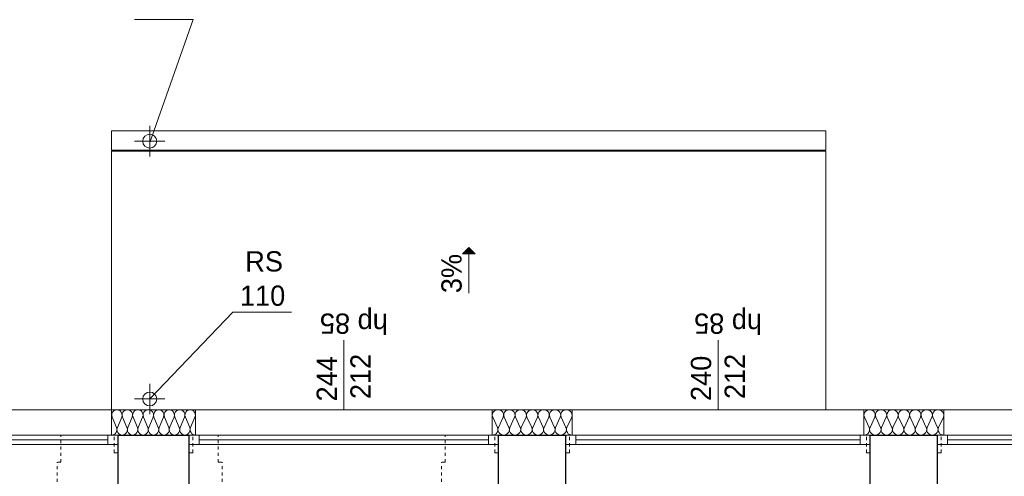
# Model space of a CAD drawing. Extents: x -220425 to -32551, y -64521 to 77206.
# Tile 50 of 59: x -179637 to -171876, y 42319 to 45924. Entities that reach past the tile are written whole.
import ezdxf

# ---------------------------------------------------------------- set-up
doc = ezdxf.new("R2010")
doc.units = 0
doc.header["$MEASUREMENT"] = 0
doc.linetypes.add('Hidden Line', pattern=[50, 25, -25])
for name, color, linetype, lineweight in [('ARCH dach_Nr_Pióra__46', 5, 'Continuous', 13), ('Arch rynny_Nr_Pióra__21', 7, 'Continuous', 9), ('Arch schody_Nr_Pióra__21', 7, 'Continuous', 9), ('arch spadki_Nr_Pióra__21', 7, 'Continuous', 9), ('Arch wyburzenia_Nr_Pióra__46', 5, 'Continuous', 13), ('INWENT.ŚCIANY_Nr_Pióra__1', 7, 'Continuous', 25), ('INWENT.ŚCIANY_Nr_Pióra__101', 8, 'Continuous', 13)]:
    doc.layers.add(name, color=color, linetype=linetype, lineweight=lineweight)
for name, color, linetype, lineweight, true_color in [('Arch ocieplenie_Nr_Pióra__22', 7, 'Continuous', 9, 0x7f7f7f), ('Arch odwodniene_Nr_Pióra__25', 7, 'Continuous', 13, 0x40a5ff), ('Arch okna_Nr_Pióra__4', 7, 'Continuous', 9, 0x029e21)]:
    doc.layers.add(name, color=color, linetype=linetype, lineweight=lineweight, true_color=true_color)
doc.layers.add('Drzwi ArchiCAD', color=7, linetype='Continuous')
doc.styles.add('GENERATED_STYLE_6', font='txt')

# ---------------------------------------------------------------- blocks, each defined once
blk = doc.blocks.new('A$C68B81502')
at = {"layer": 'ARCH dach_Nr_Pióra__46', "color": 252, "linetype": 'Continuous'}
for p, q in [((18340, 14900), (23970, 14900)), ((18340, 12860), (18340, 14900)), ((23970, 14900), (23970, 12860))]:
    blk.add_line(p, q, dxfattribs=at)
at = {"layer": 'Arch ocieplenie_Nr_Pióra__22', "color": 252, "linetype": 'Continuous'}
for p, q in [((18343.5, 12800.4), (18377.8, 12719.6)), ((18384.7, 12719.6), (18419, 12800.4)), ((18426, 12800.4), (18460.3, 12719.6)), ((18467.2, 12719.6), (18501.5, 12800.4)), ((18508.5, 12800.4), (18542.8, 12719.6)), ((18549.7, 12719.6), (18584, 12800.4)), ((18591, 12800.4), (18625.3, 12719.6)), ((18632.2, 12719.6), (18666.5, 12800.4)), ((18673.5, 12800.4), (18707.8, 12719.6)), ((18714.7, 12719.6), (18749, 12800.4)), ((18756, 12800.4), (18790.3, 12719.6)), ((18797.2, 12719.6), (18831.5, 12800.4)), ((18838.5, 12800.4), (18872.8, 12719.6)), ((18879.7, 12719.6), (18914, 12800.4)), ((18921, 12800.4), (18955.3, 12719.6)), ((18962.2, 12719.6), (18996.5, 12800.4)), ((21343.8, 12800.4), (21381.2, 12719.6)), ((21388.8, 12719.6), (21426.2, 12800.4)), ((21433.8, 12800.4), (21471.2, 12719.6)), ((21478.8, 12719.6), (21516.2, 12800.4)), ((21523.8, 12800.4), (21561.2, 12719.6)), ((21568.8, 12719.6), (21606.2, 12800.4)), ((21613.8, 12800.4), (21651.2, 12719.6)), ((21658.8, 12719.6), (21696.2, 12800.4)), ((21703.8, 12800.4), (21741.2, 12719.6)), ((21748.8, 12719.6), (21786.2, 12800.4)), ((21793.8, 12800.4), (21831.2, 12719.6)), ((21838.8, 12719.6), (21876.2, 12800.4)), ((21883.8, 12800.4), (21921.2, 12719.6)), ((21928.8, 12719.6), (21966.2, 12800.4)), ((24273.8, 12800.4), (24311.2, 12719.6)), ((24318.8, 12719.6), (24356.2, 12800.4)), ((24363.8, 12800.4), (24401.2, 12719.6)), ((24408.8, 12719.6), (24446.2, 12800.4)), ((24453.8, 12800.4), (24491.2, 12719.6)), ((24498.8, 12719.6), (24536.2, 12800.4)), ((24543.8, 12800.4), (24581.2, 12719.6)), ((24588.8, 12719.6), (24626.2, 12800.4)), ((24633.8, 12800.4), (24671.2, 12719.6)), ((24678.8, 12719.6), (24716.2, 12800.4)), ((24723.8, 12800.4), (24761.2, 12719.6)), ((24768.8, 12719.6), (24806.2, 12800.4)), ((24813.8, 12800.4), (24851.2, 12719.6)), ((24858.8, 12719.6), (24896.2, 12800.4))]:
    blk.add_line(p, q, dxfattribs=at)
for centre, major_axis, ratio, start_param, end_param in [((18381.2, 12817.5), (0, 42.5), 0.969776, 4.299595, 8.266775), ((18463.7, 12817.5), (0, 42.5), 0.969776, 4.299595, 8.266775), ((18546.2, 12817.5), (0, 42.5), 0.969776, 4.299595, 8.266775), ((18628.7, 12817.5), (0, 42.5), 0.969776, 4.299595, 8.266775), ((18711.2, 12817.5), (0, 42.5), 0.969776, 4.299595, 8.266775), ((18793.7, 12817.5), (0, 42.5), 0.969776, 4.299595, 8.266775), ((18876.2, 12817.5), (0, 42.5), 0.969776, 4.299595, 8.266775), ((18958.7, 12817.5), (0, 42.5), 0.969776, 4.299595, 8.266775), ((21385, 12817.5), (45, 0), 0.945236, 5.870392, 9.837571), ((21475, 12817.5), (45, 0), 0.945236, 5.870392, 9.837571), ((21565, 12817.5), (45, 0), 0.945236, 5.870392, 9.837571), ((21655, 12817.5), (45, 0), 0.945236, 5.870392, 9.837571), ((21745, 12817.5), (45, 0), 0.945236, 5.870392, 9.837571), ((21835, 12817.5), (45, 0), 0.945236, 5.870392, 9.837571), ((21925, 12817.5), (45, 0), 0.945236, 5.870392, 9.837571), ((24315, 12817.5), (45, 0), 0.945236, 5.870392, 9.837571), ((24405, 12817.5), (45, 0), 0.945236, 5.870392, 9.837571), ((24495, 12817.5), (45, 0), 0.945236, 5.870392, 9.837571), ((24585, 12817.5), (45, 0), 0.945236, 5.870392, 9.837571), ((24675, 12817.5), (45, 0), 0.945236, 5.870392, 9.837571), ((24765, 12817.5), (45, 0), 0.945236, 5.870392, 9.837571), ((24855, 12817.5), (45, 0), 0.945236, 5.870392, 9.837571), ((18340, 12702.5), (0, 42.5), 0.969776, 3.141593, 5.125182), ((18422.5, 12702.5), (0, 42.5), 0.969776, 1.158004, 5.125183), ((18505, 12702.5), (0, 42.5), 0.969776, 1.158004, 5.125183), ((18587.5, 12702.5), (0, 42.5), 0.969776, 1.158004, 5.125183), ((18670, 12702.5), (0, 42.5), 0.969776, 1.158004, 5.125183), ((18752.5, 12702.5), (0, 42.5), 0.969776, 1.158004, 5.125183), ((18835, 12702.5), (0, 42.5), 0.969776, 1.158004, 5.125183), ((18917.5, 12702.5), (0, 42.5), 0.969776, 1.158004, 5.125183), ((19000, 12702.5), (0, 42.5), 0.969776, 1.158004, 3.141593), ((21340, 12702.5), (45, 0), 0.945236, 4.712389, 6.695979), ((21430, 12702.5), (45, 0), 0.945236, 2.7288, 6.695979), ((21520, 12702.5), (45, 0), 0.945236, 2.7288, 6.695979), ((21610, 12702.5), (45, 0), 0.945236, 2.7288, 6.695979), ((21700, 12702.5), (45, 0), 0.945236, 2.7288, 6.695979), ((21790, 12702.5), (45, 0), 0.945236, 2.7288, 6.695979), ((21880, 12702.5), (45, 0), 0.945236, 2.7288, 6.695979), ((21970, 12702.5), (45, 0), 0.945236, 2.7288, 4.712389), ((24270, 12702.5), (45, 0), 0.945236, 4.712389, 6.695979), ((24360, 12702.5), (45, 0), 0.945236, 2.7288, 6.695979), ((24450, 12702.5), (45, 0), 0.945236, 2.7288, 6.695979), ((24540, 12702.5), (45, 0), 0.945236, 2.7288, 6.695979), ((24630, 12702.5), (45, 0), 0.945236, 2.7288, 6.695979), ((24720, 12702.5), (45, 0), 0.945236, 2.7288, 6.695979), ((24810, 12702.5), (45, 0), 0.945236, 2.7288, 6.695979), ((24900, 12702.5), (45, 0), 0.945236, 2.7288, 4.712389)]:
    blk.add_ellipse(centre, major_axis=major_axis, ratio=ratio, start_param=start_param, end_param=end_param, dxfattribs=at)
at = {"layer": 'Arch odwodniene_Nr_Pióra__25', "color": 252, "linetype": 'Continuous'}
for p, q in [((18340, 15060), (18340, 14910)), ((23970, 15060), (18340, 15060)), ((23970, 14910), (23970, 15060)), ((18340, 14910), (23970, 14910))]:
    blk.add_line(p, q, dxfattribs=at)
at = {"layer": 'Arch okna_Nr_Pióra__4', "color": 252, "linetype": 'Continuous'}
for p, q in [((20170, 12860), (20170, 13410)), ((23120, 12860), (23120, 13410)), ((16020, 12860), (18340, 12860)), ((19000, 12860), (21340, 12860)), ((21970, 12860), (24270, 12860)), ((24900, 12860), (27200, 12860)), ((15970, 12660), (18390, 12660)), ((18310, 12585), (18310, 12660)), ((18950, 12660), (21390, 12660)), ((19030, 12585), (19030, 12660)), ((21310, 12585), (21310, 12660)), ((21920, 12660), (24320, 12660)), ((22000, 12585), (22000, 12660)), ((24240, 12585), (24240, 12660)), ((24850, 12660), (27250, 12660)), ((24930, 12585), (24930, 12660)), ((15970, 12585), (18390, 12585)), ((16050, 12622.5), (18310, 12622.5)), ((18950, 12585), (21390, 12585)), ((19030, 12622.5), (21310, 12622.5)), ((21920, 12585), (24320, 12585)), ((22000, 12622.5), (24240, 12622.5)), ((24850, 12585), (27250, 12585)), ((24930, 12622.5), (27170, 12622.5))]:
    blk.add_line(p, q, dxfattribs=at)
at = {"layer": 'Arch rynny_Nr_Pióra__21', "color": 252, "linetype": 'Continuous'}
for p, q in [((18519.3, 15938.7), (18982, 15938.7)), ((18982, 15938.7), (18640, 14970)), ((18640, 14860), (18640, 15100)), ((18760, 14980), (18520, 14980)), ((19295.2, 13631.4), (18640, 12945)), ((19757.9, 13631.4), (19295.2, 13631.4)), ((18640, 12825), (18640, 13065)), ((18760, 12945), (18520, 12945))]:
    blk.add_line(p, q, dxfattribs=at)
for centre in [(18640, 14980), (18640, 12945)]:
    blk.add_circle(centre, 55, dxfattribs=at)
at = {"layer": 'Arch schody_Nr_Pióra__21', "color": 252, "linetype": 'Continuous'}
for p, q in [((21155, 14140.3), (21105, 14090.3)), ((21155, 14140.3), (21205, 14090.3)), ((21205, 14090.3), (21105, 14090.3)), ((21155, 13780.3), (21155, 14090.3))]:
    blk.add_line(p, q, dxfattribs=at)
for points in [[(21155, 14090.3), (21105, 14090.3), (21155, 14140.3)], [(21155, 14090.3), (21155, 14140.3), (21205, 14090.3)]]:
    blk.add_solid(points, dxfattribs=at)
at = {"layer": 'Arch wyburzenia_Nr_Pióra__46', "color": 252, "linetype": 'Continuous'}
for p, q in [((18340, 12660), (18340, 12860)), ((18340, 12860), (19000, 12860)), ((19000, 12860), (19000, 12660)), ((21340, 12660), (21340, 12860)), ((21340, 12860), (21970, 12860)), ((21970, 12860), (21970, 12660)), ((24270, 12660), (24270, 12860)), ((24270, 12860), (24900, 12860)), ((24900, 12860), (24900, 12660))]:
    blk.add_line(p, q, dxfattribs=at)
at = {"layer": 'INWENT.ŚCIANY_Nr_Pióra__1', "color": 252, "linetype": 'Continuous'}
for p, q in [((18390, 12660), (18950, 12660)), ((18390, 12240), (18390, 12660)), ((18950, 12240), (18950, 12660)), ((21390, 12660), (21920, 12660)), ((21390, 12240), (21390, 12660)), ((21920, 12240), (21920, 12660)), ((24320, 12660), (24850, 12660)), ((24320, 12240), (24320, 12660)), ((24850, 12240), (24850, 12660))]:
    blk.add_line(p, q, dxfattribs=at)
at = {"layer": 'INWENT.ŚCIANY_Nr_Pióra__101', "color": 252, "linetype": 'Hidden Line'}
for p, q in [((17940, 12660), (18360, 12660)), ((17940, 12445), (17940, 12660)), ((18360, 12660), (18390, 12660)), ((18360, 12520), (18360, 12660)), ((18950, 12660), (18980, 12660)), ((18980, 12660), (19180, 12660)), ((18980, 12520), (18980, 12660)), ((19180, 12445), (19180, 12660)), ((20970, 12660), (21360, 12660)), ((20970, 12445), (20970, 12660)), ((21360, 12660), (21390, 12660)), ((21360, 12520), (21360, 12660)), ((21920, 12660), (21950, 12660)), ((21950, 12520), (21950, 12660)), ((24290, 12660), (24320, 12660)), ((24290, 12520), (24290, 12660)), ((24850, 12660), (24880, 12660)), ((24880, 12520), (24880, 12660)), ((18360, 12520), (18390, 12520)), ((18980, 12520), (18950, 12520)), ((21360, 12520), (21390, 12520)), ((21950, 12520), (21920, 12520)), ((24290, 12520), (24320, 12520)), ((24880, 12520), (24850, 12520)), ((17940, 12445), (17910, 12445)), ((17910, 12240), (17910, 12445)), ((19180, 12445), (19210, 12445)), ((19210, 12240), (19210, 12445)), ((20970, 12445), (20940, 12445)), ((20940, 12240), (20940, 12445))]:
    blk.add_line(p, q, dxfattribs=at)
at = {"layer": 'Arch okna_Nr_Pióra__4', "color": 252, "linetype": 'Continuous', "style": 'GENERATED_STYLE_6'}
for s, rotation, p in [('hp 85', 180, (20516.7, 13619.4)), ('hp 85', 180, (23466.7, 13619.4)), ('244', 90, (20115.8, 12925.5)), ('212', 90, (20381.8, 12944.5)), ('240', 90, (23065.8, 12929.3)), ('212', 90, (23331.8, 12944.5))]:
    blk.add_text(s, height=160, rotation=rotation, dxfattribs=at).set_placement(p)
at = {"layer": 'Arch rynny_Nr_Pióra__21', "color": 252, "linetype": 'Continuous', "style": 'GENERATED_STYLE_6'}
for s, p in [('RS', (19393.2, 13951.1)), ('110', (19351.3, 13680.3))]:
    blk.add_text(s, height=160, dxfattribs=at).set_placement(p)
at = {"layer": 'arch spadki_Nr_Pióra__21', "color": 252, "linetype": 'Continuous', "style": 'GENERATED_STYLE_6'}
blk.add_text('3%', height=160, rotation=90, dxfattribs=at).set_placement((21098.8, 13780.3))

msp = doc.modelspace()

# ---------------------------------------------------------------- block references
at = {"layer": 'Drzwi ArchiCAD'}
msp.add_blockref('A$C68B81502', (-197252.38, 29984.852), dxfattribs=at)

doc.saveas('drawing.dxf')
